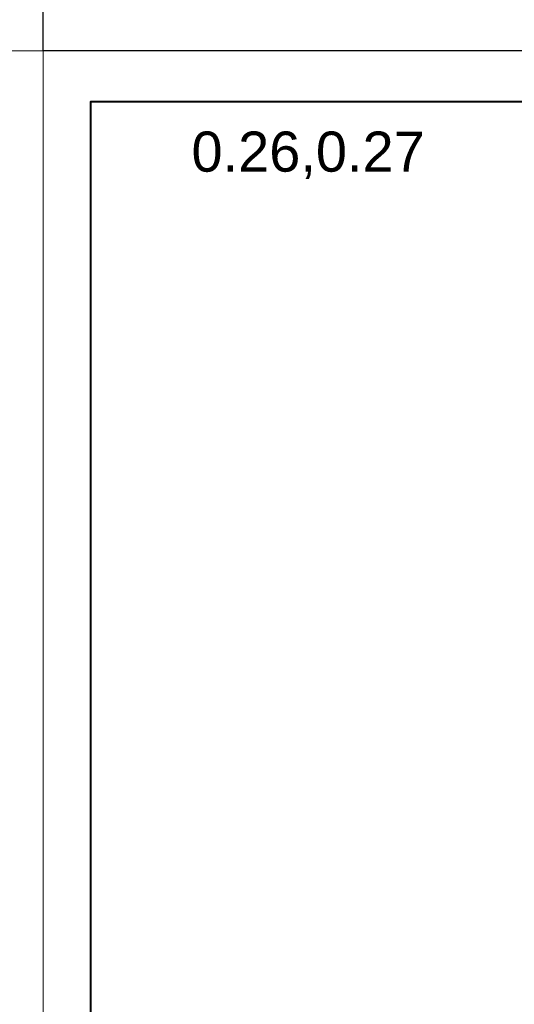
# Model space of a CAD drawing. Header units: centimetres. Extents: x -15121 to 30567, y -60641 to 0.
# Tile 92 of 256: x 3671 to 4064, y -25166 to -24384. Entities that reach past the tile are written whole.
import ezdxf

# ---------------------------------------------------------------- set-up
doc = ezdxf.new("R2010")
doc.units = ezdxf.units.CM
doc.header["$LTSCALE"] = 60
doc.layers.add('A Obramowanie', color=7, linetype='Continuous', lineweight=15, plot=False)
doc.layers.add('A Ramka', color=5, linetype='Continuous', lineweight=40)
doc.layers.add('A tabelka ogólna 25', color=7, linetype='Continuous', lineweight=20)
doc.layers.add('AIKA widokowe', color=7, linetype='Continuous')
doc.styles.add('Annotative', font='arial.ttf')

msp = doc.modelspace()

# ---------------------------------------------------------------- linework, layer by layer
at = {"layer": 'A Obramowanie', "transparency": 33554610}
for points in [[(641.4988, -24408.9094), (641.4988, -26642.0487), (3689.6487, -26642.0487), (3689.6487, -24408.9094)], [(5922.788, -25975.0194), (3689.6487, -25975.0194), (3689.6487, -24408.9094), (5922.788, -24408.9094)]]:
    msp.add_lwpolyline(points, close=True, dxfattribs=at)
at = {"layer": 'A Ramka', "transparency": 33554610}
msp.add_lwpolyline([(5885.193, -24449.4644), (3727.2437, -24449.4644), (3727.2437, -25934.4644), (5885.193, -25934.4644)], close=True, dxfattribs=at)
at = {"layer": 'AIKA widokowe', "color": 2}
msp.add_lwpolyline([(3689.6487, -23816.6307), (17422.067, -23816.6307), (17422.067, -24408.9094), (3689.6487, -24408.9094)], close=True, dxfattribs=at)

# ---------------------------------------------------------------- texts
at = {"layer": 'A tabelka ogólna 25', "transparency": 33554610, "style": 'Annotative'}
msp.add_text(' 0.26,0.27', height=31.81818, dxfattribs=at).set_placement((3795.2339, -24504.8825))

doc.saveas('drawing.dxf')
